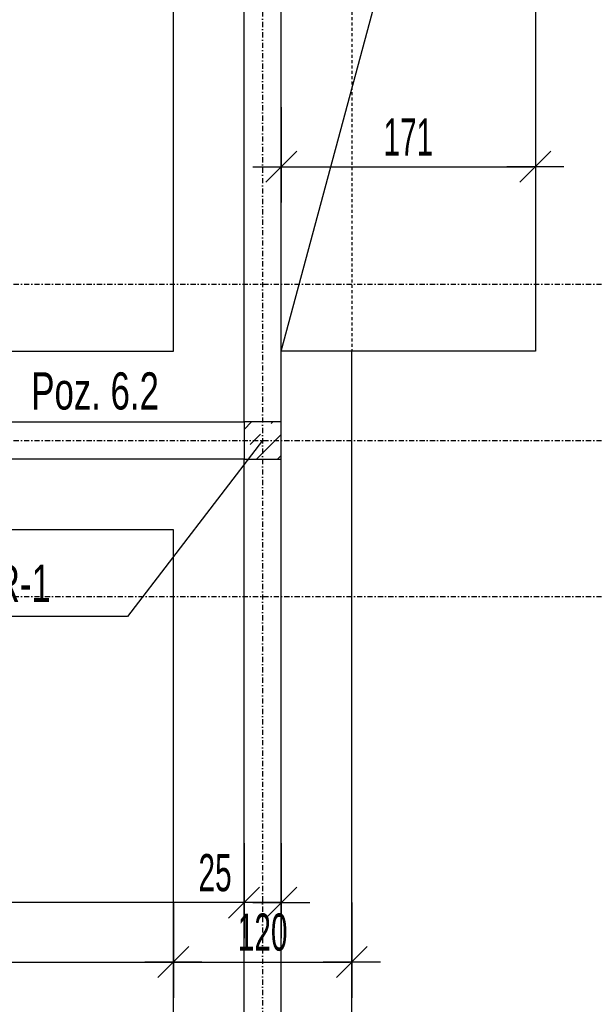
# Model space of a CAD drawing. Header units: millimetres. Extents: x -12386 to -7050, y -1495 to 2173.
# Tile 12 of 25: x -9279 to -8892, y -268 to 394. Entities that reach past the tile are written whole.
import ezdxf

# ---------------------------------------------------------------- set-up
doc = ezdxf.new("R2010")
doc.units = ezdxf.units.MM
doc.header["$LTSCALE"] = 10
doc.linetypes.add('MO', pattern=[0.7, 0.35, -0.17, 0.01, -0.17])
doc.linetypes.add('MP', pattern=[0.36, 0.2, -0.16])
for name, color, linetype in [('BA_szr', 1, 'Continuous'), ('BA_txs', 2, 'Continuous'), ('BA_wis', 2, 'Continuous'), ('BA_wym', 1, 'Continuous'), ('BD_lpm', 1, 'MP'), ('BD_osm', 1, 'MO'), ('BD_wic', 1, 'Continuous'), ('BD_wig', 3, 'Continuous'), ('BZ_odn', 1, 'Continuous'), ('BZ_txs', 2, 'Continuous')]:
    doc.layers.add(name, color=color, linetype=linetype)
doc.styles.add('BIKTS', font='bikromsw.shx', dxfattribs={"width": 0.8})
doc.styles.add('BIKWYM', font='bikromsw.shx', dxfattribs={"width": 0.6})
doc.dimstyles.new('BA_KR_100_cm', dxfattribs={"dimtxt": 25, "dimasz": 1.666667, "dimexe": 24, "dimexo": 0, "dimgap": 0, "dimtad": 0, "dimdec": 1, "dimrnd": 0.5, "dimzin": 9, "dimdsep": 46, "dimtxsty": 'BIKWYM', "dimblk": 'WYM-KR', "dimcen": 0, "dimdle": 20, "dimclrd": 256, "dimclre": 256, "dimclrt": 2, "dimadec": 0, "dimazin": 0, "dimtfac": 0.033333, "dimtdec": 1, "dimtmove": 0, "dimatfit": 3, "dimldrblk": 'WYM-KR', "dimfxl": 25, "dimfxlon": 1, "dimtvp": 0.8, "dimtolj": 1, "dimarcsym": 0})
doc.dimstyles.new('BZ_ST_100_cm', dxfattribs={"dimtxt": 25, "dimasz": 1.666667, "dimexe": 24, "dimexo": 0, "dimgap": 0, "dimtad": 0, "dimdec": 1, "dimrnd": 0.5, "dimdsep": 46, "dimtxsty": 'BIKWYM', "dimblk": 'WYM-ST', "dimcen": 0, "dimdle": 20, "dimclrd": 256, "dimclre": 256, "dimclrt": 7, "dimadec": 0, "dimazin": 0, "dimtfac": 0.033333, "dimtdec": 1, "dimtix": 1, "dimtmove": 2, "dimatfit": 3, "dimldrblk": 'WYM-ST', "dimfxl": 25, "dimfxlon": 1, "dimtvp": 0.8, "dimtolj": 1, "dimtzin": 0, "dimarcsym": 0})

# ---------------------------------------------------------------- blocks, each defined once
blk = doc.blocks.new('WYM-ST')
blk.add_hatch(color=256).paths.add_polyline_path([(-13, 2.88), (0, 0), (-13, -2.88)])
blk.add_lwpolyline([(0, 0), (-13, 2.88), (-13, -2.88), (0, 0)])
blk = doc.blocks.new('WYM-KR')
at = {"color": 7, "linetype": 'ByBlock'}
blk.add_line((6.24, 6.24), (-6.24, -6.24), dxfattribs=at)
at = {"linetype": 'ByBlock'}
blk.add_line((11.52, 0), (-11.52, 0), dxfattribs=at)
blk = doc.blocks.new('*D54')
at = {"layer": 'BA_wym', "lineweight": -2}
for p, q in [((-9055.58, -1194.65), (-9055.58, -1258.65)), ((-8932.08, -1194.65), (-8932.08, -1258.65)), ((-9053.91, -1234.65), (-8933.74, -1234.65))]:
    blk.add_line(p, q, dxfattribs=at)
at = {"layer": 'Defpoints', "color": 0}
for p in [(-8932.08, 171.35), (-9055.58, -974.65), (-8932.08, -1234.65)]:
    blk.add_point(p, dxfattribs=at)
at = {"layer": 'BA_wym', "lineweight": -2, "xscale": 1.666666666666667, "yscale": 1.666666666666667, "zscale": 1.666666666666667, "rotation": 180}
blk.add_blockref('WYM-KR', (-9055.58, -1234.65), dxfattribs=at)
at = {"layer": 'BA_wym', "lineweight": -2, "xscale": 1.666666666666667, "yscale": 1.666666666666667, "zscale": 1.666666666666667}
blk.add_blockref('WYM-KR', (-8932.08, -1234.65), dxfattribs=at)
at = {"layer": 'BA_wym', "color": 2, "insert": (-8993.83, -1214.65), "char_height": 25, "attachment_point": 5, "style": 'BIKWYM'}
blk.add_mtext('\\A1;123.5', dxfattribs=at)
blk = doc.blocks.new('*D55')
at = {"layer": 'BA_wym', "lineweight": -2}
for p, q in [((-11879.08, -1234.65), (-11879.08, -1298.65)), ((-8932.08, -1234.65), (-8932.08, -1298.65)), ((-11877.41, -1274.65), (-8933.74, -1274.65))]:
    blk.add_line(p, q, dxfattribs=at)
at = {"layer": 'Defpoints', "color": 0}
for p in [(-11879.08, 171.35), (-8932.08, 171.35), (-8932.08, -1274.65)]:
    blk.add_point(p, dxfattribs=at)
at = {"layer": 'BA_wym', "lineweight": -2, "xscale": 1.666666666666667, "yscale": 1.666666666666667, "zscale": 1.666666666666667, "rotation": 180}
blk.add_blockref('WYM-KR', (-11879.08, -1274.65), dxfattribs=at)
at = {"layer": 'BA_wym', "lineweight": -2, "xscale": 1.666666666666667, "yscale": 1.666666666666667, "zscale": 1.666666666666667}
blk.add_blockref('WYM-KR', (-8932.08, -1274.65), dxfattribs=at)
at = {"layer": 'BA_wym', "color": 2, "insert": (-10405.58, -1254.65), "char_height": 25, "attachment_point": 5, "style": 'BIKWYM'}
blk.add_mtext('\\A1;2947', dxfattribs=at)
blk = doc.blocks.new('*D59')
at = {"layer": 'BA_wym', "lineweight": -2}
for p, q in [((-9103.08, 335.41), (-9103.08, 271.41)), ((-8932.08, 335.41), (-8932.08, 271.41)), ((-9101.41, 295.41), (-8933.74, 295.41))]:
    blk.add_line(p, q, dxfattribs=at)
at = {"layer": 'Defpoints', "color": 0}
for p in [(-9103.08, 382.74), (-8932.08, 376.54), (-8932.08, 295.41)]:
    blk.add_point(p, dxfattribs=at)
at = {"layer": 'BA_wym', "lineweight": -2, "xscale": 1.666666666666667, "yscale": 1.666666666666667, "zscale": 1.666666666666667, "rotation": 180}
blk.add_blockref('WYM-KR', (-9103.08, 295.41), dxfattribs=at)
at = {"layer": 'BA_wym', "lineweight": -2, "xscale": 1.666666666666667, "yscale": 1.666666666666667, "zscale": 1.666666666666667}
blk.add_blockref('WYM-KR', (-8932.08, 295.41), dxfattribs=at)
at = {"layer": 'BA_wym', "color": 2, "insert": (-9017.58, 315.41), "char_height": 25, "attachment_point": 5, "style": 'BIKWYM'}
blk.add_mtext('\\A1;171', dxfattribs=at)
blk = doc.blocks.new('*D254')
at = {"layer": 'BA_wym', "lineweight": -2}
for p, q in [((-9128.08, -159.45), (-9128.08, -223.45)), ((-9103.08, -159.45), (-9103.08, -223.45)), ((-9129.74, -199.45), (-9163.79, -199.45)), ((-9103.08, -199.45), (-9128.08, -199.45)), ((-9101.41, -199.45), (-9099.74, -199.45))]:
    blk.add_line(p, q, dxfattribs=at)
at = {"layer": 'Defpoints', "color": 0}
for p in [(-9128.08, 98.85), (-9103.08, 98.85), (-9128.08, -199.45)]:
    blk.add_point(p, dxfattribs=at)
at = {"layer": 'BA_wym', "lineweight": -2, "xscale": 1.666666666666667, "yscale": 1.666666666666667, "zscale": 1.666666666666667}
blk.add_blockref('WYM-KR', (-9128.08, -199.45), dxfattribs=at)
at = {"layer": 'BA_wym', "lineweight": -2, "xscale": 1.666666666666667, "yscale": 1.666666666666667, "zscale": 1.666666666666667, "rotation": 180}
blk.add_blockref('WYM-KR', (-9103.08, -199.45), dxfattribs=at)
at = {"layer": 'BA_wym', "color": 2, "insert": (-9147.6, -179.45), "char_height": 25, "attachment_point": 5, "style": 'BIKWYM'}
blk.add_mtext('\\A1;25', dxfattribs=at)
blk = doc.blocks.new('*D255')
at = {"layer": 'BA_wym', "lineweight": -2}
for p, q in [((-9643.08, -159.45), (-9643.08, -223.45)), ((-9128.08, -159.45), (-9128.08, -223.45)), ((-9129.74, -199.45), (-9641.41, -199.45))]:
    blk.add_line(p, q, dxfattribs=at)
at = {"layer": 'Defpoints', "color": 0}
for p in [(-9128.08, 98.85), (-9643.08, -6.15), (-9643.08, -199.45)]:
    blk.add_point(p, dxfattribs=at)
at = {"layer": 'BA_wym', "lineweight": -2, "xscale": 1.666666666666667, "yscale": 1.666666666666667, "zscale": 1.666666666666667, "rotation": 180}
blk.add_blockref('WYM-KR', (-9643.08, -199.45), dxfattribs=at)
at = {"layer": 'BA_wym', "lineweight": -2, "xscale": 1.666666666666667, "yscale": 1.666666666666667, "zscale": 1.666666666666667}
blk.add_blockref('WYM-KR', (-9128.08, -199.45), dxfattribs=at)
at = {"layer": 'BA_wym', "color": 2, "insert": (-9385.58, -179.45), "char_height": 25, "attachment_point": 5, "style": 'BIKWYM'}
blk.add_mtext('\\A1;515', dxfattribs=at)
blk = doc.blocks.new('*D274')
at = {"layer": 'BA_wym', "lineweight": -2}
for p, q in [((-9595.58, -199.45), (-9595.58, -263.45)), ((-9175.58, -199.45), (-9175.58, -263.45)), ((-9593.91, -239.45), (-9177.24, -239.45))]:
    blk.add_line(p, q, dxfattribs=at)
at = {"layer": 'Defpoints', "color": 0}
for p in [(-9595.58, -38.65), (-9175.58, -70.24), (-9175.58, -239.45)]:
    blk.add_point(p, dxfattribs=at)
at = {"layer": 'BA_wym', "lineweight": -2, "xscale": 1.666666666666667, "yscale": 1.666666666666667, "zscale": 1.666666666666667, "rotation": 180}
blk.add_blockref('WYM-KR', (-9595.58, -239.45), dxfattribs=at)
at = {"layer": 'BA_wym', "lineweight": -2, "xscale": 1.666666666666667, "yscale": 1.666666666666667, "zscale": 1.666666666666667}
blk.add_blockref('WYM-KR', (-9175.58, -239.45), dxfattribs=at)
at = {"layer": 'BA_wym', "color": 2, "insert": (-9385.58, -219.45), "char_height": 25, "attachment_point": 5, "style": 'BIKWYM'}
blk.add_mtext('\\A1;420', dxfattribs=at)
blk = doc.blocks.new('*D275')
at = {"layer": 'BA_wym', "lineweight": -2}
for p, q in [((-9175.58, -199.45), (-9175.58, -263.45)), ((-9055.58, -199.45), (-9055.58, -263.45)), ((-9173.91, -239.45), (-9057.24, -239.45))]:
    blk.add_line(p, q, dxfattribs=at)
at = {"layer": 'Defpoints', "color": 0}
for p in [(-9175.58, 51.35), (-9055.58, 51.35), (-9055.58, -239.45)]:
    blk.add_point(p, dxfattribs=at)
at = {"layer": 'BA_wym', "lineweight": -2, "xscale": 1.666666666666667, "yscale": 1.666666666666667, "zscale": 1.666666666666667, "rotation": 180}
blk.add_blockref('WYM-KR', (-9175.58, -239.45), dxfattribs=at)
at = {"layer": 'BA_wym', "lineweight": -2, "xscale": 1.666666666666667, "yscale": 1.666666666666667, "zscale": 1.666666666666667}
blk.add_blockref('WYM-KR', (-9055.58, -239.45), dxfattribs=at)
at = {"layer": 'BA_wym', "color": 2, "insert": (-9115.58, -219.45), "char_height": 25, "attachment_point": 5, "style": 'BIKWYM'}
blk.add_mtext('\\A1;120', dxfattribs=at)

msp = doc.modelspace()

# ---------------------------------------------------------------- hatches: boundary and pattern name
at = {"layer": 'BA_szr'}
h = msp.add_hatch(dxfattribs=at)
h.set_pattern_fill('BIK_ZELBET', color=256, scale=100, angle=45, pattern_type=2)
h.set_pattern_definition([(45, (-20741.852, -945), (-14.142136, 14.142136), []), (45, (-20748.923, -937.929), (-14.142136, 14.142136), [10, -10])])
h.paths.add_polyline_path([(-9128.08, 98.85), (-9103.08, 98.85), (-9103.08, 123.85), (-9128.08, 123.85)])

# ---------------------------------------------------------------- linework, layer by layer
at = {"layer": 'BA_wis'}
for points in [[(-9595.58, 171.35), (-9175.58, 171.35), (-9175.58, 986.35), (-9735.58, 986.35), (-9735.58, 261.35), (-9595.58, 261.35)], [(-9745.58, -673.65), (-9175.58, -673.65), (-9175.58, 51.35), (-9595.58, 51.35), (-9595.58, -38.65), (-9745.58, -38.65)]]:
    msp.add_lwpolyline(points, close=True, dxfattribs=at)
msp.add_lwpolyline([(-9175.58, -927.15), (-9175.58, -974.65), (-9055.58, -974.65), (-9055.58, 171.35)], dxfattribs=at)
at = {"layer": 'BD_lpm', "color": 2}
msp.add_lwpolyline([(-9055.58, 806.35), (-9055.58, 171.35)], dxfattribs=at)
at = {"layer": 'BD_osm'}
for points in [[(-9115.58, 1939.85), (-9115.58, -1374.65)], [(-12279.08, 216.35), (-8532.08, 216.35)], [(-12279.08, 111.35), (-8532.08, 111.35)], [(-12279.08, 6.35), (-8532.08, 6.35)]]:
    msp.add_lwpolyline(points, dxfattribs=at)
at = {"layer": 'BD_wic'}
for points in [[(-9103.08, 806.35), (-8932.08, 806.35), (-8932.08, 171.35), (-9103.08, 171.35)], [(-9103.08, 171.35), (-8932.08, 806.35)]]:
    msp.add_lwpolyline(points, dxfattribs=at)
at = {"layer": 'BD_wig'}
for points in [[(-11683.08, -756.15), (-9128.08, -756.15), (-9128.08, -927.15), (-9103.08, -927.15), (-9103.08, 1068.85), (-9793.08, 1068.85), (-9793.08, 1119.85), (-9818.08, 1119.85), (-9818.08, 1068.85), (-10993.08, 1068.84), (-10993.08, 1119.85), (-11018.08, 1119.85), (-11018.08, 1068.85), (-11708.08, 1068.85), (-11708.08, -927.15), (-11683.08, -927.15), (-11683.08, -756.15)], [(-9643.08, 123.85), (-9128.08, 123.85), (-9128.08, 1043.85), (-9793.08, 1043.85), (-9793.08, 228.85), (-9643.08, 228.85), (-9643.08, 123.85)], [(-9793.08, -731.15), (-9128.08, -731.15), (-9128.08, 98.85), (-9643.08, 98.85), (-9643.08, -6.15), (-9793.08, -6.15), (-9793.08, -731.15)]]:
    msp.add_lwpolyline(points, dxfattribs=at)
msp.add_lwpolyline([(-9128.08, 98.85), (-9103.08, 98.85), (-9103.08, 123.85), (-9128.08, 123.85)], close=True, dxfattribs=at)

# ---------------------------------------------------------------- texts
at = {"layer": 'BA_txs', "style": 'BIKTS', "width": 0.7}
msp.add_text('Poz. 6.2', height=25, dxfattribs=at).set_placement((-9271.2, 132.16))
at = {"layer": 'BZ_txs', "insert": (-9388.12, 27.78), "char_height": 25, "width": 452.0462, "attachment_point": 1, "style": 'BIKTS'}
msp.add_mtext('{\\W0.7;Poz. 5.1 R-1\\P\\A1;25/25cm}', dxfattribs=at)

# ---------------------------------------------------------------- dimensions: what is measured, and where the dimension line sits
at = {"layer": 'BA_wym'}
for base, p1, p2, picture, middle in [((-8932.08, 295.41), (-9103.08, 382.74), (-8932.08, 376.54), '*D59', (-9017.58, 315.41)), ((-8932.08, -1274.65), (-11879.08, 171.35), (-8932.08, 171.35), '*D55', (-10405.58, -1254.65)), ((-8932.08, -1234.65), (-9055.58, -974.65), (-8932.08, 171.35), '*D54', (-8993.83, -1214.65)), ((-9643.08, -199.45), (-9128.08, 98.85), (-9643.08, -6.15), '*D255', (-9385.58, -179.45)), ((-9128.08, -199.45), (-9103.08, 98.85), (-9128.08, 98.85), '*D254', (-9147.6, -179.45)), ((-9055.58, -239.45), (-9175.58, 51.35), (-9055.58, 51.35), '*D275', (-9115.58, -219.45)), ((-9175.58, -239.45), (-9595.58, -38.65), (-9175.58, -70.24), '*D274', (-9385.58, -219.45))]:
    dim = msp.add_linear_dim(base=base, p1=p1, p2=p2, dimstyle='BA_KR_100_cm', override={"dimblk": 'WYM-KR', "dimatfit": 1, "dimfxl": 40}, dxfattribs=at)
    dim.commit()
    dim.dimension.update_dxf_attribs({"geometry": picture, "text_midpoint": middle})

# ---------------------------------------------------------------- leaders
at = {"layer": 'BZ_odn', "has_arrowhead": 0}
msp.add_leader([(-9115.58, 111.35), (-9206.6, -7.02), (-9392.98, -7.02)], dimstyle='BZ_ST_100_cm', dxfattribs=at)

doc.saveas('drawing.dxf')
